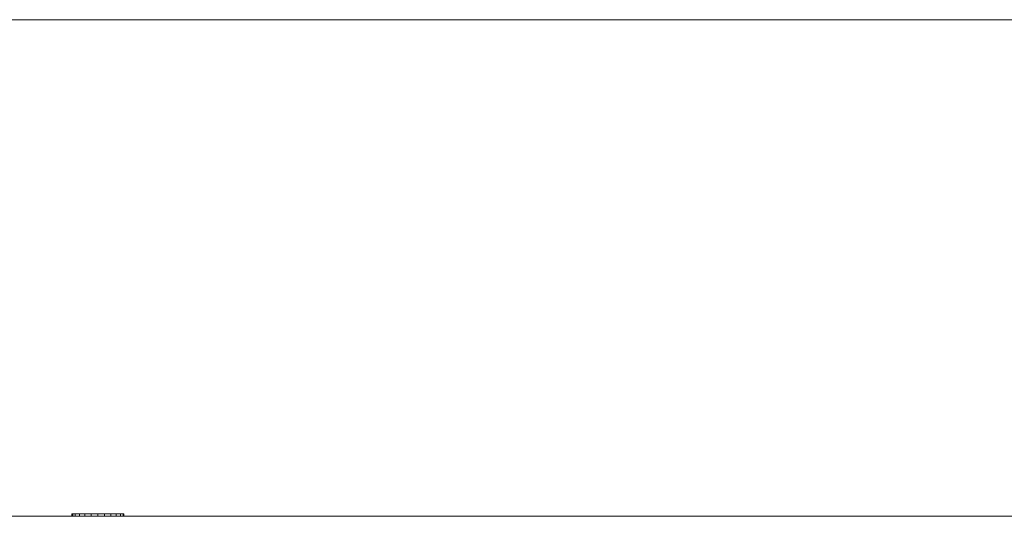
# Model space of a CAD drawing. Header units: millimetres. Extents: x -15489 to 15034, y -13406 to 13375.
# Tile 12 of 16: x -1139 to -743, y -2390 to -2190. Entities that reach past the tile are written whole.
import ezdxf

# ---------------------------------------------------------------- set-up
doc = ezdxf.new("R2010")
doc.units = ezdxf.units.MM
doc.layers.add('A-WALL', color=113, linetype='Continuous', lineweight=9)
doc.layers.add('P-SANR-FIXT', color=6, linetype='Continuous', lineweight=9)

# ---------------------------------------------------------------- blocks, each defined once
blk = doc.blocks.new('CCAS1862-1320411S0_REVIT - LOVEN OPconc_ WC4_3L_150_250 w_o SC_SG-315076-_3D_')
at = {"layer": 'P-SANR-FIXT'}
mesh = blk.add_polyface(dxfattribs=at)
corners = [(-230.5, 1, 180), (-230.14, 1, 182.72), (-229.09, 1, 185.25), (-227.42, 1, 187.42), (-225.25, 1, 189.09), (-222.72, 1, 190.14), (-220, 1, 190.5), (-217.28, 1, 190.14), (-214.75, 1, 189.09), (-212.58, 1, 187.42), (-210.91, 1, 185.25), (-209.86, 1, 182.72), (-209.5, 1, 180), (-209.86, 1, 177.28), (-210.91, 1, 174.75), (-212.58, 1, 172.58), (-214.75, 1, 170.91), (-217.28, 1, 169.86), (-220, 1, 169.5), (-222.72, 1, 169.86), (-225.25, 1, 170.91), (-227.42, 1, 172.58), (-229.09, 1, 174.75), (-230.14, 1, 177.28)]
mesh.append_faces([[corners[k] for k in face] for face in [(7, 5, 6), (15, 13, 14), (22, 20, 21)]], dxfattribs={"vtx0": -1})
mesh.append_faces([[corners[k] for k in face] for face in [(16, 11, 13, 15)]], dxfattribs={"vtx0": -1, "vtx1": -1, "vtx2": -1})
mesh.append_faces([[corners[k] for k in face] for face in [(22, 7, 16, 20)]], dxfattribs={"vtx0": -1, "vtx1": -1, "vtx2": -1, "vtx3": -1})
mesh.append_faces([[corners[k] for k in face] for face in [(7, 22, 2, 3)]], dxfattribs={"vtx0": -1, "vtx1": -1, "vtx3": -1})
mesh.append_faces([[corners[k] for k in face] for face in [(7, 3, 4, 5)]], dxfattribs={"vtx0": -1, "vtx3": -1})
mesh.append_faces([[corners[k] for k in face] for face in [(23, 0, 22), (18, 19, 17)]], dxfattribs={"vtx1": -1})
mesh.append_faces([[corners[k] for k in face] for face in [(1, 2, 22, 0)]], dxfattribs={"vtx1": -1, "vtx2": -1})
mesh.append_faces([[corners[k] for k in face] for face in [(7, 8, 11, 16)]], dxfattribs={"vtx1": -1, "vtx2": -1, "vtx3": -1})
mesh.append_faces([[corners[k] for k in face] for face in [(16, 17, 19, 20)]], dxfattribs={"vtx1": -1, "vtx3": -1})
mesh.append_faces([[corners[k] for k in face] for face in [(9, 10, 11, 8), (11, 12, 13)]], dxfattribs={"vtx2": -1})
mesh = blk.add_polyface(dxfattribs=at)
corners = [(-209.5, 0, 180), (-209.86, 0, 177.28), (-210.91, 0, 174.75), (-212.58, 0, 172.58), (-214.75, 0, 170.91), (-217.28, 0, 169.86), (-220, 0, 169.5), (-222.72, 0, 169.86), (-225.25, 0, 170.91), (-227.42, 0, 172.58), (-229.09, 0, 174.75), (-230.14, 0, 177.28), (-230.5, 0, 180), (-230.5, 1, 180), (-230.14, 1, 177.28), (-229.09, 1, 174.75), (-227.42, 1, 172.58), (-225.25, 1, 170.91), (-222.72, 1, 169.86), (-220, 1, 169.5), (-217.28, 1, 169.86), (-214.75, 1, 170.91), (-212.58, 1, 172.58), (-210.91, 1, 174.75), (-209.86, 1, 177.28), (-209.5, 1, 180)]
mesh.append_faces([[corners[k] for k in face] for face in [(13, 14, 11, 12), (0, 1, 24, 25)]], dxfattribs={"vtx1": -1})
mesh.append_faces([[corners[k] for k in face] for face in [(14, 15, 10, 11), (16, 17, 8, 9), (15, 16, 9, 10), (17, 18, 7, 8), (6, 7, 18, 19), (19, 20, 5, 6), (20, 21, 4, 5), (22, 23, 2, 3), (21, 22, 3, 4), (23, 24, 1, 2)]], dxfattribs={"vtx1": -1, "vtx3": -1})
mesh = blk.add_polyface(dxfattribs=at)
corners = [(-230.5, 0, 180), (-230.14, 0, 182.72), (-229.09, 0, 185.25), (-227.42, 0, 187.42), (-225.25, 0, 189.09), (-222.72, 0, 190.14), (-220, 0, 190.5), (-217.28, 0, 190.14), (-214.75, 0, 189.09), (-212.58, 0, 187.42), (-210.91, 0, 185.25), (-209.86, 0, 182.72), (-209.5, 0, 180), (-209.5, 1, 180), (-209.86, 1, 182.72), (-210.91, 1, 185.25), (-212.58, 1, 187.42), (-214.75, 1, 189.09), (-217.28, 1, 190.14), (-220, 1, 190.5), (-222.72, 1, 190.14), (-225.25, 1, 189.09), (-227.42, 1, 187.42), (-229.09, 1, 185.25), (-230.14, 1, 182.72), (-230.5, 1, 180)]
mesh.append_faces([[corners[k] for k in face] for face in [(13, 14, 11, 12), (0, 1, 24, 25)]], dxfattribs={"vtx1": -1})
mesh.append_faces([[corners[k] for k in face] for face in [(14, 15, 10, 11), (16, 17, 8, 9), (15, 16, 9, 10), (17, 18, 7, 8), (6, 7, 18, 19), (19, 20, 5, 6), (20, 21, 4, 5), (22, 23, 2, 3), (21, 22, 3, 4), (23, 24, 1, 2)]], dxfattribs={"vtx1": -1, "vtx3": -1})
mesh = blk.add_polyface(dxfattribs=at)
corners = [(-230.5, 0, 180), (-230.14, 0, 177.28), (-229.09, 0, 174.75), (-227.42, 0, 172.58), (-225.25, 0, 170.91), (-222.72, 0, 169.86), (-220, 0, 169.5), (-217.28, 0, 169.86), (-214.75, 0, 170.91), (-212.58, 0, 172.58), (-210.91, 0, 174.75), (-209.86, 0, 177.28), (-209.5, 0, 180), (-209.86, 0, 182.72), (-210.91, 0, 185.25), (-212.58, 0, 187.42), (-214.75, 0, 189.09), (-217.28, 0, 190.14), (-220, 0, 190.5), (-222.72, 0, 190.14), (-225.25, 0, 189.09), (-227.42, 0, 187.42), (-229.09, 0, 185.25), (-230.14, 0, 182.72)]
mesh.append_faces([[corners[k] for k in face] for face in [(11, 8, 9, 10)]], dxfattribs={"vtx0": -1})
mesh.append_faces([[corners[k] for k in face] for face in [(13, 8, 11, 12)]], dxfattribs={"vtx0": -1, "vtx1": -1})
mesh.append_faces([[corners[k] for k in face] for face in [(2, 8, 17, 22)]], dxfattribs={"vtx0": -1, "vtx1": -1, "vtx2": -1, "vtx3": -1})
mesh.append_faces([[corners[k] for k in face] for face in [(5, 7, 8, 4)]], dxfattribs={"vtx0": -1, "vtx2": -1})
mesh.append_faces([[corners[k] for k in face] for face in [(13, 16, 17, 8)]], dxfattribs={"vtx0": -1, "vtx2": -1, "vtx3": -1})
mesh.append_faces([[corners[k] for k in face] for face in [(22, 23, 2), (21, 22, 17, 20)]], dxfattribs={"vtx1": -1, "vtx2": -1})
mesh.append_faces([[corners[k] for k in face] for face in [(5, 6, 7), (0, 1, 2, 23)]], dxfattribs={"vtx2": -1})
mesh.append_faces([[corners[k] for k in face] for face in [(2, 3, 4, 8)]], dxfattribs={"vtx2": -1, "vtx3": -1})
mesh.append_faces([[corners[k] for k in face] for face in [(13, 14, 15, 16), (17, 18, 19, 20)]], dxfattribs={"vtx3": -1})

msp = doc.modelspace()

# ---------------------------------------------------------------- block references
at = {"layer": 'P-SANR-FIXT'}
msp.add_blockref('CCAS1862-1320411S0_REVIT - LOVEN OPconc_ WC4_3L_150_250 w_o SC_SG-315076-_3D_', (-887.87, -2390.12), dxfattribs=at)

# ---------------------------------------------------------------- meshes
at = {"layer": 'A-WALL'}
mesh = msp.add_polyface(dxfattribs=at)
corners = [(-4087.87, -2190.12, 8000), (4312.13, -2190.12, 8000), (4312.13, -2190.12), (-4087.87, -2190.12)]
mesh.append_faces([[corners[k] for k in face] for face in [(0, 1, 2, 3)]])
mesh = msp.add_polyface(dxfattribs=at)
corners = [(-4087.87, -2390.12), (-4087.87, -2190.12), (4312.13, -2190.12), (4312.13, -2390.12)]
mesh.append_faces([[corners[k] for k in face] for face in [(0, 1, 2, 3)]])
mesh = msp.add_polyface(dxfattribs=at)
corners = [(4312.13, -2390.12, 8000), (4312.13, -2190.12, 8000), (-4087.87, -2190.12, 8000), (-4087.87, -2390.12, 8000)]
mesh.append_faces([[corners[k] for k in face] for face in [(0, 1, 2, 3)]])
mesh = msp.add_polyface(dxfattribs=at)
corners = [(4312.13, -2390.12), (4312.13, -2390.12, 8000), (-4087.87, -2390.12, 8000), (-4087.87, -2390.12)]
mesh.append_faces([[corners[k] for k in face] for face in [(0, 1, 2, 3)]])

doc.saveas('drawing.dxf')
